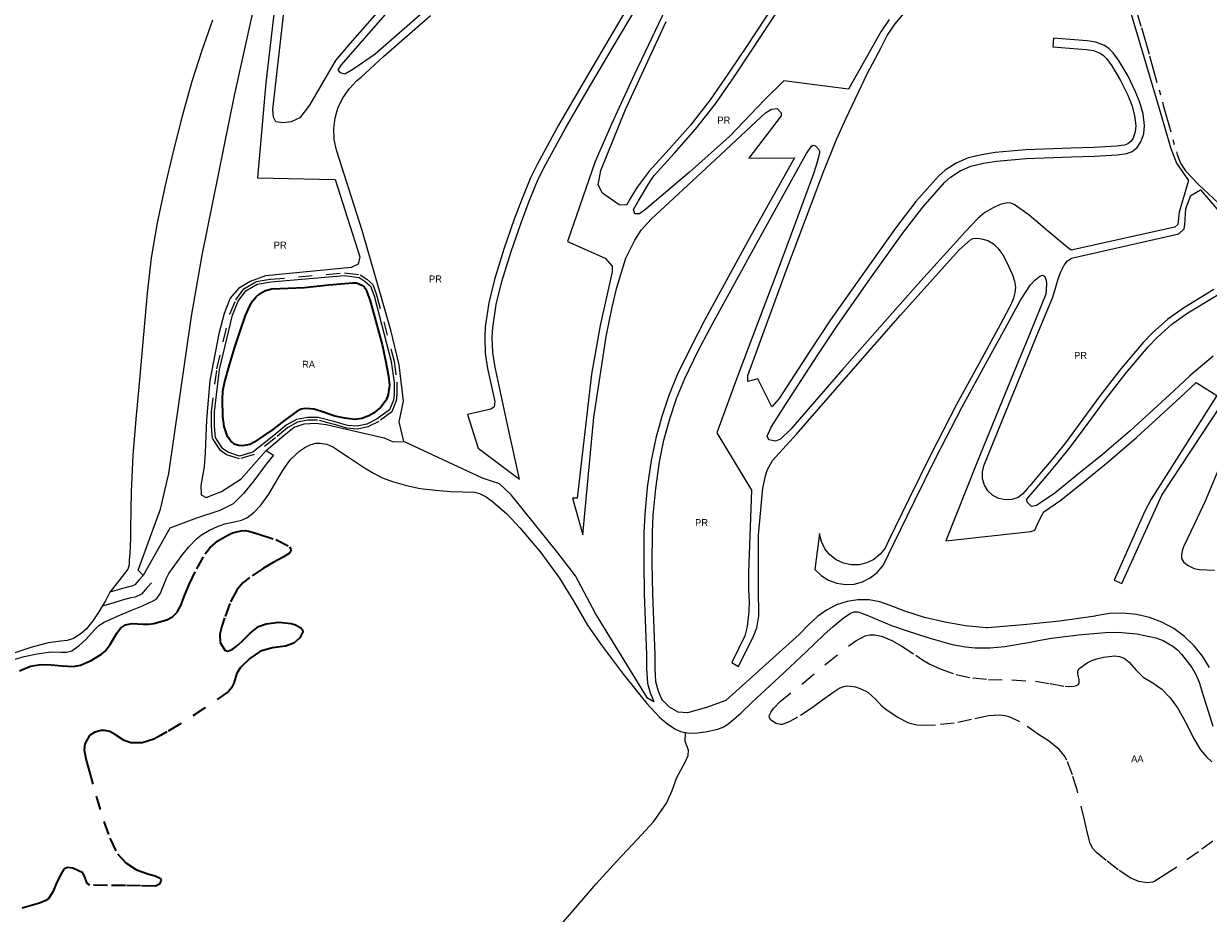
# Model space of a CAD drawing. Header units: metres. Extents: x 407555 to 411072, y 4571682 to 4574038.
# Tile 38 of 67: x 410366 to 410791, y 4572068 to 4572387. Entities that reach past the tile are written whole.
import ezdxf
from ezdxf.enums import TextEntityAlignment as Align

# ---------------------------------------------------------------- set-up
doc = ezdxf.new("R2010")
doc.units = ezdxf.units.M
doc.header["$MEASUREMENT"] = 0
doc.linetypes.add('bt5mv20_canale', pattern=[17.375, 10, -2.75, 1.875, -2.75])
doc.linetypes.add('bt5mv20_nopinta', pattern=[10, 5, -5])
for name, color, linetype, lineweight in [('ARB01_CN', 7, 'Continuous', 15), ('ARB01_LN', 7, 'Continuous', 15), ('CAN01_LN', 7, 'Continuous', 15), ('COB01_LN', 7, 'Continuous', 15), ('ELU02_CN', 7, 'Continuous', 15), ('ELU02_LN', 7, 'Continuous', 15), ('FLU01_LN', 7, 'Continuous', 15), ('RAI01_CN', 7, 'Continuous', 15), ('RAI01_LN', 7, 'Continuous', 15), ('REC03_LN', 7, 'Continuous', 15), ('VIA16_LN', 7, 'Continuous', 15), ('VIA19_LN', 7, 'Continuous', 15)]:
    doc.layers.add(name, color=color, linetype=linetype, lineweight=lineweight)
doc.styles.add('034', font='txt')

msp = doc.modelspace()

# ---------------------------------------------------------------- linework, layer by layer
at = {"layer": 'ARB01_LN', "color": 3, "linetype": 'bt5mv20_nopinta', "lineweight": 25}
for points in [[(410676.17, 4572140.77, 320.52), (410674.33, 4572142.28, 320.55), (410671.9, 4572144.88, 320.63), (410669.23, 4572147.22, 320.73), (410666.83, 4572148.49, 320.81), (410664.84, 4572149.17, 320.88), (410661.82, 4572149.53, 321), (410660.41, 4572149.33, 321.08), (410659.12, 4572148.81, 321.16), (410656.57, 4572147.18, 321.66), (410652.91, 4572144.46, 323.08), (410649.13, 4572141.79, 324.38), (410643.87, 4572138.36, 325.21), (410641.19, 4572136.85, 325.22), (410638.53, 4572135.8, 324.8), (410637.78, 4572135.73, 324.56), (410636.31, 4572136.09, 323.93), (410634.37, 4572137.38, 322.77), (410633.83, 4572138.16, 322.26), (410633.77, 4572138.9, 321.89), (410634.48, 4572140.37, 321.32), (410635.44, 4572141.68, 320.82), (410637.69, 4572143.98, 319.97), (410646.02, 4572150.79, 317.46), (410654.3, 4572157.73, 314.9), (410662.77, 4572164.34, 312.34), (410664.91, 4572165.85, 311.32), (410668.23, 4572167.56, 309.15), (410669.94, 4572167.98, 308.22), (410671.68, 4572167.99, 307.68), (410674.06, 4572167.44, 307.41), (410677.78, 4572165.91, 307.2), (410681.42, 4572163.96, 306.93), (410686.37, 4572160.62, 306.11), (410688.8, 4572158.94, 305.73), (410691.4, 4572157.44, 305.51), (410695.13, 4572155.74, 305.42), (410700.89, 4572153.73, 305.42), (410706.83, 4572152.49, 305.51), (410712.45, 4572151.99, 305.61), (410720.91, 4572151.76, 305.78), (410729.36, 4572151.3, 305.94), (410734.68, 4572150.45, 306.02), (410739.97, 4572149.52, 306.06), (410741.4, 4572149.39, 305.55), (410743.25, 4572149.55, 303.75), (410744.06, 4572149.81, 302.88), (410744.82, 4572150.22, 302.33), (410745.11, 4572150.63, 302.17), (410745.08, 4572151.79, 302), (410744.61, 4572153.97, 301.82), (410744.58, 4572154.96, 301.68), (410744.94, 4572155.71, 301.45), (410747.89, 4572157.89, 300), (410749.56, 4572158.71, 299.25), (410751.34, 4572159.35, 298.64), (410753.82, 4572160, 298.02), (410757.72, 4572160.45, 297.19), (410759.55, 4572160.23, 296.76), (410761.16, 4572159.59, 296.29), (410763.01, 4572158.11, 295.61), (410765.5, 4572155.29, 294.53), (410768.08, 4572152.76, 293.26), (410771.49, 4572150.69, 291.48), (410774.75, 4572148.5, 289.55), (410777.71, 4572145.34, 287.1), (410780.34, 4572141.75, 284.78), (410782.46, 4572138.19, 283.44), (410783.9, 4572135.27, 282.83), (410786.09, 4572130.81, 282.37), (410788.66, 4572126.65, 282.22), (410790.81, 4572124.1, 282.22), (410792.7, 4572122.33, 282.27)], [(410766.47, 4572079.37, 315.92), (410763.65, 4572080.55, 315.79), (410759.04, 4572083.56, 315.65), (410754.72, 4572086.97, 315.11), (410751.39, 4572089.68, 313.89), (410749.98, 4572091.18, 313.17), (410748.96, 4572093.01, 312.61), (410747.88, 4572097.26, 311.92), (410747.03, 4572101.56, 311.61), (410744.28, 4572112.32, 311.73), (410742.67, 4572117.66, 312.23), (410740.64, 4572122.94, 313.15), (410739.81, 4572124.5, 313.54), (410737.93, 4572126.8, 314.27), (410734.41, 4572129.62, 315.42), (410730.5, 4572132.23, 316.51), (410723.79, 4572136.78, 318.35), (410720.3, 4572138.43, 319.16), (410718.47, 4572138.94, 319.48), (410716.57, 4572139.17, 319.72), (410712.5, 4572138.9, 320.05), (410706.36, 4572137.52, 320.34), (410700.19, 4572136.28, 320.55), (410693.49, 4572135.55, 320.81), (410690.13, 4572135.39, 320.91), (410686.79, 4572135.55, 320.99), (410683.95, 4572136.24, 320.94), (410679.97, 4572138.27, 320.67), (410676.17, 4572140.77, 320.52)], [(410801.16, 4572099.8, 295.04), (410787.86, 4572090.06, 304.05), (410780.08, 4572084.57, 309.74), (410776.15, 4572081.98, 312.6), (410772.2, 4572079.53, 315.17), (410771.34, 4572079.15, 315.56), (410769.52, 4572078.91, 315.9), (410766.47, 4572079.37, 315.92)]]:
    msp.add_polyline3d(points, dxfattribs=at)
at = {"layer": 'CAN01_LN', "color": 202, "linetype": 'bt5mv20_canale', "lineweight": 15}
msp.add_polyline3d([(410764.5, 4572396.22, 319.44), (410767.39, 4572386.09, 318.02), (410770.31, 4572375.97, 316.6), (410775.27, 4572358.22, 314.02), (410780.24, 4572340.47, 311.37), (410781.42, 4572337.37, 310.82), (410783.24, 4572334.6, 310.18), (410787.86, 4572329.71, 308.67), (410795.14, 4572323.01, 306.12)], dxfattribs=at)
at = {"layer": 'COB01_LN', "color": 92, "linetype": 'bt5mv20_nopinta', "lineweight": 35}
for points in [[(410364.53, 4572155.1, 365.34), (410368.48, 4572156.74, 365.1), (410372.19, 4572157.28, 364.91), (410375.9, 4572157.26, 364.7), (410379.84, 4572156.88, 364.27), (410383.78, 4572156.63, 363.7), (410386.47, 4572157.12, 363.27), (410390.28, 4572158.8, 362.57), (410393.93, 4572161.02, 361.96), (410395.26, 4572162.1, 361.77), (410397.09, 4572164.56, 361.53), (410399.46, 4572168.6, 361.31), (410400.85, 4572170.32, 361.24), (410402.62, 4572171.56, 361.17), (410405.05, 4572172.09, 361.12), (410408.97, 4572171.83, 361.11), (410410.93, 4572171.75, 361.13), (410412.82, 4572172.03, 361.16), (410417.4, 4572173.38, 361.75), (410419.48, 4572174.45, 362.06), (410421.14, 4572176.11, 362.05), (410422.51, 4572178.56, 361.75), (410423.96, 4572182.36, 361.28), (410425.45, 4572186.11, 360.8), (410428.21, 4572191.66, 360.06), (410431.27, 4572197.11, 359.32), (410432.84, 4572199.17, 358.93), (410435.76, 4572201.68, 358.2), (410439.16, 4572203.7, 357.52), (410441.08, 4572204.57, 357.29), (410444.13, 4572205.37, 357.3), (410445.6, 4572205.43, 357.59), (410446.95, 4572205.2, 358.13), (410448.92, 4572204.58, 359.2), (410450.88, 4572203.96, 360.26), (410456.57, 4572202.24, 363.6), (410461.52, 4572199.6, 367.21), (410462.07, 4572198.46, 368.29), (410461.49, 4572197.29, 369.23), (410459.27, 4572195.89, 369.71), (410455.66, 4572193.97, 369.36), (410452.2, 4572191.92, 369.32), (410447.13, 4572188.55, 370.43), (410444.75, 4572186.62, 371.01), (410442.66, 4572184.27, 371.63), (410440.03, 4572179.26, 372.83), (410438.17, 4572174.05, 374.11), (410437.21, 4572171.14, 374.92), (410436.52, 4572168.22, 376.03), (410436.63, 4572165.17, 377.46), (410438.26, 4572162.44, 378.91), (410439.24, 4572162.05, 379.44), (410440.85, 4572162.7, 380.26), (410442.38, 4572163.82, 381.04), (410444.41, 4572165.53, 381.87), (410447.34, 4572168.53, 382.43), (410450.4, 4572170.94, 382.99), (410453.07, 4572171.97, 383.68), (410457.65, 4572172.57, 384.85)], [(410457.65, 4572172.57, 384.85), (410462.13, 4572172.07, 386.17), (410463.7, 4572171.57, 387.24), (410465.58, 4572170.48, 389.75), (410466.13, 4572169.8, 390.74), (410466.29, 4572169.04, 391.15), (410465.24, 4572166.95, 390.81), (410463.02, 4572164.96, 390.38), (410460.05, 4572163.9, 390.22), (410455.41, 4572163.34, 389.99), (410451.04, 4572162.1, 389.83), (410447.2, 4572159.51, 389.73), (410443.84, 4572156.29, 389.85), (410442.62, 4572154.16, 390.09), (410441.46, 4572150.58, 390.58), (410440.7, 4572148.95, 390.83), (410439.54, 4572147.63, 391.05), (410431.03, 4572141.58, 392.1), (410422.16, 4572135.94, 393.01), (410417.47, 4572133.11, 393.42), (410415.12, 4572131.76, 393.19), (410412.79, 4572130.46, 392.31), (410408.6, 4572129.18, 389.72), (410404.49, 4572129.2, 387.01), (410402.09, 4572129.98, 385.42), (410398.66, 4572132.29, 383.05), (410396.96, 4572133.26, 381.93), (410395.23, 4572133.67, 380.87), (410393.86, 4572133.58, 380.67), (410391.62, 4572133.01, 381.72), (410389.73, 4572131.77, 383.34), (410388, 4572128.81, 386.28), (410387.75, 4572126.53, 388.64), (410388.43, 4572122.96, 392.11), (410389.56, 4572119.15, 395.1), (410392.04, 4572110.05, 400.61), (410394.83, 4572100.98, 406.26), (410397.01, 4572094.96, 410.59), (410399.7, 4572089.3, 414.92), (410402.74, 4572086.08, 417.87), (410406.5, 4572083.6, 420.79), (410410.97, 4572082.02, 423.26), (410413.29, 4572081.39, 424.39), (410415.09, 4572080.57, 425.61), (410415.39, 4572079.88, 426.38), (410414.8, 4572078.48, 427.83), (410413.35, 4572077.76, 428.96), (410408, 4572077.83, 430.47), (410402.6, 4572077.91, 430.98), (410396.16, 4572078, 431.18), (410389.75, 4572078.09, 431.05), (410388.83, 4572078.65, 430.91), (410388.15, 4572080.65, 430.56), (410387.26, 4572082.44, 430.32), (410383.64, 4572084.17, 430.44), (410381.73, 4572084.41, 430.68), (410380.4, 4572083.83, 430.99), (410378.97, 4572081.26, 431.86), (410377.74, 4572078.56, 433.08), (410376.47, 4572075.67, 435.83), (410374.97, 4572073.2, 438.55), (410374.05, 4572072.52, 438.91), (410371.77, 4572071.59, 438.71), (410367.56, 4572070.45, 437.75), (410365.51, 4572069.82, 437.64)]]:
    msp.add_polyline3d(points, dxfattribs=at)
at = {"layer": 'ELU02_LN', "color": 3, "linetype": 'Continuous', "lineweight": 15}
for points in [[(410582.46, 4572493.51, 349.04), (410483.27, 4572380.52, 351.43), (410478.05, 4572374.31, 351.4), (410468.65, 4572358.23, 352.49), (410465.2, 4572353.71, 352.71), (410462.12, 4572352.22, 352.72), (410459.17, 4572351.89, 352.72), (410456.58, 4572352.21, 352.72), (410455.75, 4572353.95, 352.72), (410455.55, 4572356.71, 352.91), (410460.41, 4572400.07, 355.48)], [(410510.35, 4572392.31, 348.5), (410492.28, 4572376.49, 350.55), (410484.18, 4572370.99, 351.15), (410481.38, 4572369.36, 351.15), (410479.77, 4572369.84, 351.15), (410478.96, 4572370.85, 351.15), (410480.14, 4572372.66, 351.15), (410584.29, 4572492.07, 349.04)], [(410456.78, 4572399.32, 355.67), (410453.03, 4572366.19, 354.17), (410450.01, 4572332.06, 352.67), (410477.95, 4572331.49, 351.84), (410486.76, 4572303.74, 351.84), (410486.13, 4572301.16, 351.84), (410483.63, 4572299.92, 351.84), (410452.87, 4572296.89, 353.18), (410447.42, 4572294.92, 353.18), (410443.17, 4572292.35, 353.18), (410440.16, 4572288.86, 353.18), (410438.01, 4572283.43, 353.18), (410436.1, 4572276.09, 353.18), (410432.91, 4572259.3, 353.18), (410431.69, 4572245.18, 353.18), (410431.19, 4572233.49, 353.18), (410430.83, 4572228.31, 353.18), (410429.69, 4572221.56, 353.18), (410429.75, 4572218.28, 353.18), (410431.55, 4572217.25, 353.18), (410437.05, 4572219.51, 353.18), (410444.11, 4572223.95, 353.18), (410453.16, 4572234.19, 353.18), (410455.77, 4572232.55, 355.05), (410453.07, 4572229.31, 355.08), (410448.72, 4572223.32, 355.08), (410444.95, 4572218.69, 355.08), (410441.21, 4572215.03, 355.08), (410436.47, 4572212.66, 355.08), (410428.08, 4572209.88, 356.53), (410418.54, 4572206.3, 357), (410408.93, 4572189.3, 357.94), (410407.15, 4572191.2, 358.79), (410415.22, 4572213.07, 358.86), (410418.16, 4572225.91, 358.86), (410426.31, 4572282.45, 358.51), (410430.13, 4572304.32, 357.77), (410441.75, 4572361.64, 358.56), (410451.65, 4572406.72, 358.83)], [(410598.95, 4572397.79, 339.03), (410585.4, 4572369.39, 337.53), (410577.18, 4572351.39, 336.55), (410571.29, 4572337.94, 335.23), (410561.34, 4572309.27, 334.15), (410574.88, 4572303.21, 334.05), (410577.37, 4572300.39, 334.05), (410577.32, 4572298.34, 334.05), (410573.06, 4572279.07, 334.02), (410569.95, 4572261.64, 334.02), (410564.85, 4572217.01, 334.02), (410563.15, 4572217.05, 334.02), (410566.77, 4572203.9, 334.02), (410570.8, 4572246.15, 334.02), (410572.73, 4572258.58, 334.3), (410575.21, 4572275.08, 334.3), (410577.39, 4572285.67, 334.3), (410579.03, 4572292.69, 334.3), (410582.24, 4572303.25, 333.54), (410585.5, 4572309.67, 333.54), (410587.83, 4572313.27, 333.54), (410591.36, 4572317.29, 333.54), (410612.76, 4572337.11, 330.89), (410632.47, 4572355.46, 328.33), (410634.56, 4572356.78, 328.07), (410636.59, 4572356.97, 328.07), (410638.02, 4572355.5, 328.07), (410637.99, 4572354.42, 328.07), (410626.39, 4572339.19, 327.8), (410642.79, 4572339.26, 327.59), (410626.72, 4572310.4, 327.98), (410610.66, 4572281.12, 328.47), (410605.56, 4572271.31, 328.49), (410600.71, 4572261.31, 328.43), (410597.67, 4572253.97, 328.32), (410595.15, 4572246.44, 328.16), (410593, 4572238.59, 327.85), (410591.39, 4572230.62, 327.58), (410589.97, 4572220.92, 327.52), (410589.06, 4572211.21, 327.52), (410588.78, 4572204.68, 327.5), (410588.72, 4572193.65, 327.38), (410588.91, 4572182.65, 327.23), (410589.71, 4572160.79, 326.86), (410589.73, 4572155.86, 326.83), (410590.06, 4572150.62, 326.63), (410591.02, 4572147.1, 326.21), (410591.71, 4572145.44, 325.9), (410592.32, 4572143.95, 325.6), (410590.08, 4572145.2, 326.51), (410571.32, 4572175.68, 333.42), (410564.24, 4572189.17, 335.94), (410557.8, 4572197.48, 337.64), (410541.15, 4572218.26, 343.91), (410536.86, 4572222.23, 345.17), (410530.81, 4572224.21, 346.49), (410502.6, 4572237.38, 352.28), (410500.89, 4572244.42, 352.2), (410502.41, 4572251.91, 351.91), (410501.94, 4572255.95, 351.91), (410500.82, 4572264.97, 351.79), (410497.92, 4572277.46, 351.76), (410487.6, 4572313.2, 351.76), (410478.35, 4572342, 351.85)], [(410584, 4572395.04, 342.4), (410575.02, 4572379.92, 341.91), (410566.05, 4572364.77, 341.73), (410558.07, 4572351, 342.26), (410550.44, 4572336.96, 342.66), (410548.08, 4572332.09, 342.69), (410545.03, 4572324.7, 342.72), (410542.22, 4572317.23, 342.73), (410538.49, 4572306.5, 342.73), (410535.13, 4572295.56, 342.73), (410533.03, 4572287.18, 342.74), (410531.79, 4572278.64, 342.74), (410531.58, 4572274.82, 342.74), (410531.78, 4572269.17, 342.75), (410532.63, 4572263.61, 342.74), (410535.2, 4572251.8, 342.72)], [(410635.77, 4572394.74, 333.71), (410625.6, 4572379.32, 334.28), (410619.17, 4572369.68, 334.43), (410612.59, 4572360.14, 334.45), (410605.5, 4572351.04, 334.45), (410597.86, 4572342.4, 334.45), (410594.27, 4572338.49, 334.45), (410590.68, 4572334.57, 334.45), (410586.32, 4572328.82, 334.45), (410583.72, 4572324.4, 334.45), (410582.45, 4572322.35, 334.45), (410579.83, 4572322.37, 334.45), (410573.94, 4572326.63, 334.45), (410572.33, 4572329.66, 334.95), (410573.32, 4572334.8, 335.31), (410582.17, 4572356.61, 337.25), (410596.78, 4572388.29, 338.75)], [(410478.35, 4572342, 351.85), (410477.57, 4572345.86, 351.88), (410477.42, 4572349.79, 351.88), (410477.91, 4572353.69, 351.84), (410479.02, 4572357.47, 351.76), (410480.72, 4572361.01, 351.64), (410482.98, 4572364.23, 351.5), (410485.73, 4572367.04, 351.32), (410487.25, 4572368.26, 351.23), (410495.3, 4572375.66, 350.39), (410512.12, 4572390.39, 348.5)], [(410535.2, 4572251.8, 342.72), (410535, 4572249.84, 342.87), (410533.85, 4572248.99, 342.87), (410525.46, 4572247.11, 342.87), (410529.22, 4572235.02, 342.87), (410544.06, 4572223.9, 342.65), (410539.68, 4572244, 342.7), (410535.31, 4572264.1, 342.74), (410534.5, 4572269.42, 342.75), (410534.31, 4572274.8, 342.74), (410534.5, 4572278.37, 342.74), (410535.71, 4572286.65, 342.74), (410537.75, 4572294.83, 342.73), (410541.08, 4572305.65, 342.73), (410544.78, 4572316.3, 342.73), (410547.56, 4572323.7, 342.72), (410550.57, 4572330.98, 342.69), (410552.86, 4572335.72, 342.66), (410560.44, 4572349.67, 342.26), (410568.4, 4572363.39, 341.73), (410577.36, 4572378.53, 341.91), (410586.34, 4572393.64, 342.4)], [(410676.86, 4572388.98, 326.49), (410673.86, 4572384.5, 326.49), (410662.27, 4572363.99, 326.49), (410638.97, 4572366.92, 328.12), (410632.07, 4572360.08, 328.38), (410619.6, 4572347.13, 329.65), (410605.17, 4572334.13, 331.29), (410589.45, 4572320.92, 333.83), (410587.17, 4572319.21, 333.98), (410585.49, 4572319.24, 333.98), (410585.03, 4572320.69, 333.98), (410586.8, 4572323.84, 334.34), (410590.87, 4572330.68, 334.44), (410592.41, 4572332.98, 334.45), (410596, 4572336.9, 334.45), (410599.61, 4572340.83, 334.45), (410607.31, 4572349.54, 334.45), (410614.49, 4572358.75, 334.45), (410621.12, 4572368.36, 334.43), (410627.56, 4572378.02, 334.28), (410637.73, 4572393.45, 333.71)], [(410661.34, 4572353.51, 327.07), (410668.95, 4572369.43, 326.49), (410673.85, 4572378.66, 326.49), (410676.11, 4572383.19, 326.49), (410678.93, 4572387.39, 326.49), (410682.25, 4572391.21, 326.49)], [(410763.72, 4572390.87, 319.91), (410773.82, 4572357.05, 315.72), (410777.95, 4572342.63, 313.55), (410780.03, 4572337.44, 312.36), (410784.37, 4572331.21, 310.58), (410780.97, 4572319.8, 310.65)], [(410780.97, 4572319.8, 310.65), (410780.49, 4572315.31, 310.65), (410779.38, 4572314.41, 310.65), (410742.24, 4572306.14, 311.61), (410742.07, 4572306.26, 311.61), (410741.48, 4572306.64, 311.61), (410734.33, 4572312.57, 311.61), (410727.12, 4572318.67, 311.61), (410721.77, 4572322.52, 311.61), (410720.5, 4572323.05, 311.61), (410719.19, 4572323.12, 311.61), (410716.65, 4572322.5, 311.61), (410714.15, 4572321.35, 311.61), (410711.21, 4572319.63, 311.6), (410708.68, 4572317.55, 311.61), (410704.28, 4572312.81, 311.71), (410699.88, 4572308.06, 311.83), (410689.33, 4572296.34, 312.65), (410678.83, 4572284.58, 313.61), (410660.13, 4572263.23, 316.09), (410641.52, 4572241.84, 318.81), (410637.76, 4572238.22, 319.28), (410636.04, 4572237.55, 319.28), (410633.58, 4572238.06, 319.28), (410633.07, 4572239.32, 319.28), (410634.41, 4572242.59, 320.22), (410639.97, 4572251.19, 320.46), (410645.47, 4572259.7, 320.46), (410650.97, 4572268.19, 320.46), (410658.39, 4572279.33, 320.31), (410669.93, 4572295.77, 319.76), (410681.62, 4572312.12, 319.33), (410688.86, 4572321.57, 319.32), (410696.76, 4572330.57, 319.33), (410698.82, 4572332.4, 319.31), (410702.33, 4572334.65, 319.23), (410706.21, 4572336.27, 319.13), (410710.72, 4572337.36, 319), (410715.35, 4572338.1, 318.86), (410726.05, 4572339.11, 318.45), (410742.32, 4572339.62, 317.71), (410750.51, 4572339.88, 317.44), (410758.73, 4572340.42, 317.33), (410762.14, 4572340.84, 317.33), (410764.05, 4572341.57, 317.33), (410765.93, 4572342.98, 317.33), (410767.22, 4572345.02, 317.33), (410768.26, 4572347.9, 317.33), (410768.53, 4572350.86, 317.33), (410768, 4572355.06, 317.33), (410766.88, 4572359.14, 317.33), (410765.34, 4572363.06, 317.33), (410762.6, 4572368.59, 317.33), (410759.42, 4572374, 317.33), (410757.26, 4572376.99, 317.33), (410755.85, 4572378.4, 317.33), (410754.12, 4572379.65, 317.33), (410751.02, 4572380.83, 317.33), (410747.93, 4572381.36, 317.33), (410741.86, 4572381.82, 317.33), (410735.87, 4572382.28, 317.33), (410735.63, 4572379.16, 317.33), (410741.63, 4572378.71, 317.33), (410747.55, 4572378.26, 317.33), (410750.19, 4572377.81, 317.33), (410752.62, 4572376.87, 317.33), (410753.82, 4572376.01, 317.33), (410754.88, 4572374.96, 317.33), (410756.8, 4572372.3, 317.33), (410759.86, 4572367.11, 317.33), (410762.49, 4572361.8, 317.33), (410763.92, 4572358.16, 317.33), (410764.93, 4572354.45, 317.33), (410765.39, 4572350.8, 317.33), (410765.18, 4572348.59, 317.33), (410764.39, 4572346.4, 317.33), (410763.59, 4572345.14, 317.33), (410762.52, 4572344.33, 317.33), (410761.38, 4572343.89, 317.33), (410758.43, 4572343.54, 317.33), (410750.35, 4572343, 317.44), (410742.22, 4572342.74, 317.71), (410725.86, 4572342.23, 318.45), (410714.95, 4572341.2, 318.86), (410710.1, 4572340.42, 319), (410705.23, 4572339.25, 319.13), (410700.88, 4572337.42, 319.23), (410696.93, 4572334.89, 319.31), (410694.54, 4572332.77, 319.33), (410686.44, 4572323.56, 319.32), (410679.1, 4572313.98, 319.33), (410667.38, 4572297.57, 319.76), (410655.81, 4572281.09, 320.31), (410648.35, 4572269.91, 320.46), (410642.85, 4572261.39, 320.46)], [(410642.85, 4572261.39, 320.46), (410637.35, 4572252.89, 320.46), (410634.71, 4572249.81, 320.46), (410629.63, 4572259.91, 320.46), (410626.12, 4572258.97, 320.46), (410626.12, 4572261.14, 320.46), (410639.91, 4572299.04, 323.66), (410653.26, 4572334.31, 327.06), (410657.96, 4572345.92, 327.07), (410661.34, 4572353.51, 327.07)], [(410594.38, 4572230.1, 327.58), (410595.96, 4572237.89, 327.85), (410598.06, 4572245.56, 328.16), (410600.52, 4572252.91, 328.32), (410603.48, 4572260.06, 328.43), (410608.28, 4572269.95, 328.49), (410613.34, 4572279.69, 328.47), (410629.38, 4572308.93, 327.98), (410645.6, 4572338.07, 327.59), (410647.2, 4572340.83, 327.59), (410648.9, 4572343.54, 327.59), (410649.59, 4572343.86, 327.59), (410650.37, 4572343.58, 327.59), (410651.46, 4572342.36, 327.59), (410651.79, 4572341.71, 327.59), (410651.82, 4572341.02, 327.59), (410650.91, 4572337.44, 327.42), (410649.72, 4572333.9, 327.1), (410643.22, 4572316.09, 325.45), (410636.62, 4572298.32, 323.83), (410629.54, 4572279.74, 322.22), (410622.47, 4572261.16, 320.62), (410614.92, 4572240.53, 319.95), (410627.38, 4572219.91, 319.35), (410626.35, 4572190.33, 319.21), (410626.35, 4572184.13, 319.21), (410626.56, 4572179.99, 319.21), (410626.48, 4572176.32, 319.21), (410625.84, 4572171.02, 319.21), (410625.01, 4572167.6, 319.21), (410620.38, 4572158.03, 319.21), (410622.75, 4572156.56, 319.21), (410628.1, 4572167.46, 319.21), (410629.32, 4572170.52, 319.21), (410630.03, 4572174.77, 319.21), (410629.92, 4572184.45, 319.21), (410629.89, 4572203.79, 319.21), (410631.41, 4572220.71, 319.26), (410632.4, 4572225.08, 319.48), (410633.14, 4572227.37, 319.48), (410634.93, 4572230.57, 319.48), (410643.6, 4572240.02, 318.81), (410662.21, 4572261.42, 316.09), (410680.89, 4572282.76, 313.61), (410691.39, 4572294.5, 312.65), (410701.94, 4572306.22, 311.83), (410703.98, 4572308.01, 311.68), (410706.03, 4572309.81, 311.54), (410706.9, 4572310.27, 311.44), (410708.46, 4572310.4, 311.23), (410710.03, 4572310.19, 311.12), (410712.25, 4572309.65, 311.12), (410714.35, 4572308.46, 311.12), (410715.9, 4572306.91, 311.12), (410717.63, 4572304.41, 311.12), (410719.08, 4572301.65, 311.12), (410721.14, 4572297.27, 310.98), (410721.86, 4572295.05, 310.88), (410722.19, 4572292.8, 310.84), (410722, 4572290.83, 310.84), (410721.42, 4572288.88, 310.84), (410720.75, 4572287.09, 310.85), (410719.97, 4572285.38, 310.84), (410716.66, 4572279.29, 310.55), (410713.36, 4572273.21, 310.17), (410710.96, 4572268.82, 309.95), (410701.03, 4572250.67, 309.33), (410691.5, 4572232.29, 309.09), (410684.02, 4572217, 309.12), (410676.55, 4572201.72, 309.14), (410675.34, 4572199.14, 309.23), (410673.58, 4572196.89, 309.32), (410671.37, 4572195.09, 309.41), (410668.82, 4572193.83, 309.49), (410666.05, 4572193.17, 309.56), (410663.2, 4572193.14, 309.62), (410660.41, 4572193.74, 309.65), (410657.83, 4572194.95, 309.67), (410655.58, 4572196.7, 309.66), (410653.77, 4572198.91, 309.64), (410652.51, 4572201.47, 309.59), (410651.84, 4572204.24, 309.53), (410651.82, 4572204.38, 309.53), (410650.16, 4572191.4, 309.53), (410652.42, 4572189.24, 309.53), (410655.08, 4572187.59, 309.53), (410658.01, 4572186.5, 309.53), (410661.11, 4572186.04, 309.53), (410664.23, 4572186.22, 309.53), (410667.25, 4572187.02, 309.53), (410670.05, 4572188.42, 309.53), (410672.5, 4572190.36, 309.53), (410674.51, 4572192.76, 309.53), (410674.75, 4572193.13, 309.53), (410678.51, 4572200.76, 309.14)], [(410793.37, 4572292.02, 303.7), (410782.82, 4572285.55, 304.28), (410776.89, 4572281.35, 304.47), (410771.44, 4572276.47, 304.44), (410768.05, 4572272.95, 304.33), (410760.11, 4572263.6, 303.96), (410752.64, 4572253.95, 303.66), (410746.36, 4572245.43, 303.65), (410740.1, 4572236.93, 303.71), (410735.72, 4572231.47, 303.66), (410731.53, 4572226.5, 303.54), (410727.32, 4572221.53, 303.45), (410726.39, 4572220.47, 303.48), (410724.84, 4572218.67, 303.56), (410723.17, 4572217.32, 303.66), (410720.9, 4572216.57, 303.78), (410718.51, 4572216.43, 303.9), (410716.18, 4572216.94, 304.02), (410714.05, 4572218.04, 304.12), (410712.3, 4572219.66, 304.21), (410711.03, 4572221.69, 304.28), (410710.34, 4572223.98, 304.31), (410710.29, 4572226.38, 304.31), (410710.86, 4572228.7, 304.28), (410717.54, 4572245.16, 305.7), (410724.23, 4572261.59, 307.26), (410729.91, 4572275.44, 308.93), (410735.61, 4572289.28, 310.72), (410736.56, 4572292.53, 310.78), (410737.51, 4572295.79, 310.83), (410738.49, 4572298.34, 311.21), (410739.7, 4572300.78, 311.59), (410740.88, 4572302.29, 311.61), (410742.3, 4572303.32, 311.61), (410780.83, 4572311.95, 310.67), (410782.8, 4572313.79, 310.67), (410782.98, 4572315.36, 310.67), (410783.39, 4572321.09, 310.67), (410785.1, 4572325.72, 310.32), (410788.64, 4572327.78, 310.01), (410811.46, 4572301.2, 301.47)], [(410678.51, 4572200.76, 309.14), (410685.98, 4572216.04, 309.12), (410693.44, 4572231.31, 309.09), (410702.95, 4572249.65, 309.33), (410712.88, 4572267.78, 309.95), (410718.45, 4572277.98, 310.47), (410724.03, 4572288.18, 310.84), (410725.79, 4572290.93, 310.77), (410727.55, 4572293.68, 310.72), (410729.11, 4572295.42, 310.71), (410730.97, 4572296.84, 310.72), (410731.84, 4572297.11, 310.72), (410732.64, 4572296.75, 310.72), (410733.22, 4572295.39, 310.72), (410733.31, 4572293.98, 310.72), (410733.22, 4572292.14, 310.72), (410733.13, 4572290.3, 310.72), (410727.43, 4572276.47, 308.93), (410721.73, 4572262.61, 307.26), (410715.04, 4572246.17, 305.7), (410708.36, 4572229.72, 304.28), (410697.18, 4572201.76, 304.03), (410727.73, 4572205.05, 303.17), (410729.09, 4572205.54, 303.17), (410730.1, 4572207.69, 303.16), (410731.37, 4572210.49, 303.1), (410732.42, 4572212.14, 303.63), (410738.45, 4572216.33, 302.15), (410746.92, 4572223.2, 300.84), (410755.41, 4572230.09, 299.53), (410765.61, 4572238.83, 298.01), (410775.52, 4572247.92, 296.67), (410781.28, 4572253.25, 296.28), (410787.03, 4572258.58, 296.21), (410794.54, 4572253.95, 296.21), (410770.96, 4572216.75, 297.02), (410768.69, 4572212.41, 297.02), (410757.67, 4572187.59, 297.02), (410760.36, 4572186.44, 297.02), (410774.71, 4572218.12, 297.02), (410796, 4572250.5, 295.81)], [(410778.35, 4572279.51, 304.47), (410784.12, 4572283.59, 304.28), (410794.6, 4572290.01, 303.7)], [(410793.13, 4572268.01, 295.46), (410784.79, 4572261, 296.21), (410779.04, 4572255.66, 296.28), (410773.3, 4572250.34, 296.67), (410763.42, 4572241.29, 298.01), (410753.31, 4572232.61, 299.53), (410744.85, 4572225.76, 300.84), (410736.37, 4572218.89, 302.15), (410729.68, 4572214.45, 303.45), (410727.9, 4572214.12, 303.45), (410726.35, 4572215.59, 303.45), (410726.26, 4572216.75, 303.45), (410729.12, 4572220.01, 303.45), (410733.32, 4572224.99, 303.54), (410737.54, 4572229.97, 303.66), (410741.96, 4572235.5, 303.71), (410748.25, 4572244.03, 303.65), (410754.52, 4572252.53, 303.66), (410761.94, 4572262.12, 303.96), (410769.79, 4572271.37, 304.33), (410773.07, 4572274.78, 304.44), (410778.35, 4572279.51, 304.47)], [(410791.86, 4572156.21, 286.35), (410789.37, 4572160.33, 287.63), (410786.36, 4572164.08, 288.97), (410782.89, 4572167.38, 290.33), (410779.01, 4572170.2, 291.71), (410774.79, 4572172.47, 293.07), (410770.29, 4572174.17, 294.39), (410765.59, 4572175.27, 295.65), (410760.77, 4572175.74, 296.83), (410755.91, 4572175.59, 297.91), (410751.08, 4572174.8, 298.87), (410750.77, 4572174.73, 298.93), (410737.99, 4572172.91, 300.84), (410725.1, 4572171.51, 302.27), (410712.12, 4572170.52, 303.23), (410711.71, 4572170.5, 303.25), (410704.21, 4572171.22, 303.3), (410696.79, 4572172.47, 303.7), (410689.51, 4572174.23, 304.45), (410682.41, 4572176.51, 305.54), (410677.22, 4572178.55, 306.58), (410673.48, 4572179.84, 307.61), (410669.59, 4572180.51, 308.64), (410665.63, 4572180.54, 309.65), (410661.71, 4572179.94, 310.62), (410657.92, 4572178.71, 311.52), (410654.36, 4572176.89, 312.33), (410651.1, 4572174.53, 313.02), (410647.98, 4572171.72, 313.59), (410644.57, 4572168.15, 314.02), (410618.2, 4572144.42, 320.49), (410611.21, 4572141.89, 322.36), (410604.46, 4572139.94, 323.46), (410601.03, 4572140.21, 323.6), (410598, 4572142.03, 324.61), (410595.42, 4572144.51, 325.48), (410595.13, 4572145.09, 325.6), (410594.52, 4572146.59, 325.9), (410593.9, 4572148.09, 326.21), (410593.07, 4572151.12, 326.63), (410592.77, 4572155.96, 326.83), (410592.75, 4572160.85, 326.86), (410591.95, 4572182.73, 327.23), (410591.76, 4572193.67, 327.38), (410591.82, 4572204.61, 327.5), (410592.09, 4572211, 327.52), (410592.99, 4572220.56, 327.52), (410594.38, 4572230.1, 327.58)], [(410795.81, 4572229.16, 292.66), (410790.36, 4572216.02, 290.79), (410786.44, 4572207.81, 290.71), (410782.53, 4572199.59, 290.65), (410782.05, 4572198.14, 290.65), (410781.8, 4572196.64, 290.65), (410781.84, 4572195.38, 290.65), (410782.57, 4572194.14, 290.65), (410783.92, 4572193.01, 290.65), (410786.3, 4572191.82, 290.65), (410788.12, 4572191.43, 290.65), (410793.64, 4572191.25, 290.65)]]:
    msp.add_polyline3d(points, dxfattribs=at)
at = {"layer": 'FLU01_LN', "color": 150, "linetype": 'Continuous', "lineweight": 15}
for points in [[(410363.02, 4572159.22, 359.35), (410366.16, 4572160.15, 359.11), (410370.93, 4572161.11, 358.77), (410375.74, 4572161.84, 358.42), (410379.55, 4572161.74, 358.03), (410381.45, 4572161.73, 357.84), (410383.28, 4572162.23, 357.71), (410385.97, 4572164.12, 357.6), (410388.35, 4572166.34, 357.5), (410391.46, 4572169.73, 357.34), (410393.06, 4572171.34, 357.26), (410394.91, 4572172.58, 357.17), (410399.7, 4572174.69, 356.9), (410404.55, 4572176.7, 356.57), (410408.67, 4572178.45, 356.17), (410412.73, 4572180.31, 355.77), (410413.83, 4572181.08, 355.71), (410415.2, 4572182.99, 355.71), (410416.6, 4572186.57, 355.8), (410417.31, 4572188.38, 355.8), (410418.21, 4572190, 355.72), (410422.82, 4572196.45, 355.15), (410425.32, 4572199.55, 354.86), (410428.14, 4572202.46, 354.58), (410429.88, 4572203.86, 354.42), (410432.71, 4572205.53, 354.18), (410435.69, 4572206.94, 353.99), (410438.26, 4572207.81, 353.89), (410442.28, 4572208.67, 353.81), (410444.24, 4572209.22, 353.78), (410446.12, 4572210.05, 353.74), (410448.85, 4572212.06, 353.68), (410451.18, 4572214.53, 353.61), (410454.08, 4572218.52, 353.48), (410457.78, 4572224.86, 353.21), (410459.75, 4572228.01, 353.07), (410462.03, 4572231.03, 352.95), (410465.2, 4572234.09, 352.93), (410466.99, 4572235.3, 352.94), (410468.89, 4572236.26, 352.89), (410470.9, 4572236.79, 352.7), (410472.5, 4572236.86, 352.46), (410474.9, 4572236.48, 352.05), (410477.08, 4572235.55, 351.74), (410482.73, 4572231.73, 351.28), (410488.37, 4572227.93, 350.79), (410491.68, 4572226, 350.26), (410495.18, 4572224.26, 349.7), (410498.48, 4572223.01, 349.43), (410503.45, 4572221.57, 349.26), (410508.44, 4572220.59, 348.78), (410513.91, 4572219.91, 347.47), (410519.39, 4572219.42, 346.09), (410523.64, 4572219.38, 345.31), (410527.9, 4572219.22, 344.53), (410529.67, 4572218.79, 344.18), (410532.15, 4572217.57, 343.65), (410534.43, 4572215.92, 343.09), (410539.57, 4572211.38, 341.3), (410544.21, 4572206.45, 339.42), (410551.59, 4572197.62, 336.69), (410558.49, 4572188.36, 334.2), (410563.54, 4572179.91, 332.33), (410568.53, 4572171.43, 330.61), (410573.5, 4572164.21, 329.18), (410581.42, 4572153.68, 327.14), (410589.78, 4572143.32, 325.18), (410594.3, 4572138.41, 324.39), (410596.88, 4572136.24, 324.02), (410599.84, 4572134.23, 323.57), (410601.84, 4572133.29, 323.18), (410603.74, 4572132.91, 322.74)], [(410603.74, 4572132.91, 322.74), (410604.91, 4572132.68, 322.47), (410607.96, 4572132.74, 321.81), (410610.91, 4572133.08, 321.33), (410615.36, 4572134.09, 320.71), (410617.44, 4572134.97, 320.37), (410619.32, 4572136.21, 319.97), (410623.51, 4572139.87, 318.68), (410627.53, 4572143.62, 317.38), (410637.28, 4572152.76, 314.79), (410647.03, 4572161.9, 312.38), (410653.36, 4572167.96, 311.16), (410656.67, 4572170.97, 310.56), (410660.35, 4572173.98, 309.73), (410662.96, 4572175.75, 309.04), (410664.28, 4572176.23, 308.67), (410665.61, 4572176.2, 308.3), (410668.62, 4572175.21, 307.44), (410673.14, 4572173.25, 306.12), (410677.67, 4572171.37, 304.86), (410682.93, 4572169.54, 303.75), (410691.09, 4572166.85, 302.78), (410699.5, 4572164.51, 302.22), (410704.19, 4572163.65, 301.99), (410707.74, 4572163.33, 301.86), (410713.08, 4572163.32, 301.68), (410718.36, 4572163.79, 301.44), (410726.81, 4572165.25, 301.11), (410731.02, 4572166.05, 300.74), (410735.17, 4572166.74, 299.95), (410744.76, 4572167.92, 297.46), (410754.35, 4572168.78, 294.96), (410758.91, 4572168.89, 293.77), (410765.74, 4572168.29, 291.99), (410772.58, 4572166.87, 290.21), (410775.25, 4572165.97, 289.23), (410778.74, 4572163.94, 287.36), (410780.33, 4572162.6, 286.53), (410781.84, 4572161.03, 285.94), (410785.52, 4572156.28, 284.93), (410786.98, 4572153.73, 284.46), (410788.1, 4572151.02, 283.96), (410789.73, 4572145.81, 282.91), (410791.33, 4572140.59, 281.93), (410793.01, 4572135.22, 281.3)], [(410556.88, 4572061.4, 371.28), (410564.26, 4572069.99, 364.97), (410571.64, 4572078.59, 359.04), (410578.96, 4572086.6, 353.84), (410586.51, 4572094.61, 348.85), (410592.16, 4572100.83, 345.2), (410596.92, 4572107.48, 341.56), (410598.87, 4572112.03, 339.42), (410600.6, 4572116.75, 337.29), (410603.53, 4572122.2, 334.35), (410604.66, 4572124.66, 332.4), (410604.76, 4572126.61, 329.96), (410603.61, 4572129.63, 324.86), (410603.74, 4572132.91, 322.74)]]:
    msp.add_polyline3d(points, dxfattribs=at)
at = {"layer": 'RAI01_LN', "color": 202, "linetype": 'Continuous', "lineweight": 35}
msp.add_polyline3d([(410494.78, 4572272.2, 351.89), (410495.94, 4572266.55, 351.89), (410497.09, 4572260.89, 351.89), (410497.4, 4572257.6, 351.89), (410496.94, 4572254.29, 351.89), (410496.18, 4572252.32, 351.89), (410494.32, 4572249.79, 351.89), (410491.7, 4572247.62, 351.89), (410490.04, 4572246.61, 351.89), (410487.51, 4572245.63, 351.89), (410484.92, 4572245.37, 351.89), (410481.35, 4572245.79, 351.89), (410477.8, 4572246.57, 351.89), (410474.04, 4572247.85, 351.89), (410470.31, 4572249.07, 351.89), (410467.2, 4572249.29, 351.89), (410465.65, 4572248.99, 351.89), (410464.23, 4572248.32, 351.89), (410459.79, 4572245.06, 351.89), (410455.5, 4572241.75, 351.89), (410452.2, 4572239.42, 351.89), (410448.86, 4572237.16, 351.89), (410447.27, 4572236.36, 351.89), (410444.59, 4572235.85, 351.89), (410443.25, 4572235.96, 351.89), (410442, 4572236.35, 351.89), (410440.37, 4572237.51, 351.89), (410439.21, 4572239.22, 351.89), (410438, 4572242.79, 351.89), (410437.54, 4572246.42, 351.89), (410437.38, 4572252.48, 351.89), (410437.58, 4572255.49, 351.89), (410438.12, 4572258.46, 351.89), (410439.92, 4572264.91, 351.89), (410441.88, 4572271.31, 351.89), (410443.74, 4572277.04, 351.89), (410445.7, 4572282.73, 351.89), (410447.22, 4572286.18, 351.89), (410448.25, 4572287.79, 351.89), (410449.53, 4572289.34, 351.89), (410450.77, 4572290.47, 351.89), (410452.86, 4572291.66, 351.89), (410455.14, 4572292.21, 351.89), (410461.04, 4572292.52, 351.89), (410466.94, 4572292.77, 351.89), (410475.61, 4572293.65, 351.89), (410484.27, 4572294.45, 351.89), (410485.59, 4572294.35, 351.89), (410487.48, 4572293.6, 351.89), (410488.27, 4572292.96, 351.89), (410488.87, 4572292.15, 351.89), (410490.39, 4572288.34, 351.89), (410491.43, 4572284.47, 351.89), (410492.52, 4572280.53, 351.89), (410493.61, 4572276.59, 351.89), (410494.78, 4572272.2, 351.89)], dxfattribs=at)
at = {"layer": 'REC03_LN', "color": 6, "linetype": 'Continuous', "lineweight": 15}
msp.add_polyline3d([(410433.87, 4572388.79, 362.87), (410430.02, 4572377.8, 363.18), (410426.42, 4572366.73, 363.49), (410422.9, 4572354.23, 363.78), (410419.74, 4572341.63, 363.99), (410416.69, 4572328.85, 364.06), (410413.99, 4572315.99, 364.08), (410411.85, 4572303.4, 364.1), (410410.35, 4572290.74, 364.06), (410409.05, 4572275.84, 363.69), (410407.76, 4572260.94, 363.21), (410406.48, 4572246.74, 362.96), (410405.23, 4572232.53, 362.68), (410404.62, 4572219.36, 362.21), (410404.4, 4572206.18, 361.65), (410404.35, 4572202.98, 361.51), (410404.31, 4572199.78, 361.33), (410404.17, 4572197.28, 361.07), (410403.96, 4572194.79, 360.68), (410403.9, 4572193.06, 360.33), (410403.4, 4572191.51, 360), (410400.18, 4572187.39, 359.23), (410396.97, 4572183.28, 358.46), (410395.48, 4572180.23, 358.46), (410394.28, 4572178.29, 358.46), (410393, 4572176.22, 358.47), (410390.89, 4572173.04, 358.63), (410388.55, 4572170.09, 358.81), (410386.74, 4572168.4, 358.93), (410383.91, 4572166.66, 359.08), (410381.67, 4572165.99, 359.17), (410379.37, 4572165.72, 359.24), (410374.8, 4572165.15, 359.41), (410368.6, 4572163.48, 359.88), (410362.52, 4572161.44, 360.44)], dxfattribs=at)
at = {"layer": 'VIA16_LN', "color": 42, "linetype": 'bt5mv20_nopinta', "lineweight": 15}
for points in [[(410477.1, 4572243.67, 352.34), (410471.6, 4572245.08, 352.34), (410468.02, 4572245.08, 353.18), (410464.31, 4572244.35, 353.18), (410460.88, 4572242.45, 353.18), (410456.43, 4572238.76, 353.18), (410448.79, 4572232.7, 353.18), (410443.52, 4572231.15, 353.18), (410438.89, 4572232.67, 353.18), (410436.74, 4572234.23, 353.18), (410433.89, 4572238.49, 353.18), (410433.54, 4572242.93, 353.18), (410433.52, 4572248.08, 353.18), (410435.41, 4572263.51, 353.18), (410440.04, 4572283.14, 353.18), (410442.21, 4572288.34, 353.18), (410445.08, 4572292.3, 353.18), (410449.56, 4572294.91, 353.18), (410454.73, 4572295.7, 353.18), (410481.27, 4572297.99, 351.84), (410486.88, 4572297.3, 351.84), (410489.22, 4572295.72, 351.84), (410491.4, 4572293.84, 351.84), (410492.79, 4572290.08, 351.84), (410499.04, 4572266.28, 351.79), (410500.05, 4572258.7, 351.79), (410500.02, 4572254.24, 351.79), (410499.79, 4572252.04, 351.79), (410498.2, 4572248.12, 351.79), (410493.55, 4572244.65, 352.34), (410489.65, 4572242.68, 352.34), (410485.87, 4572241.89, 352.34), (410482.12, 4572242.18, 352.34), (410477.1, 4572243.67, 352.34)], [(410411.94, 4572186.61, 357.94), (410410.43, 4572184.92, 357.94), (410408.37, 4572182.61, 357.94), (410406.08, 4572181.54, 357.93), (410404.54, 4572181.28, 357.94), (410401.43, 4572180.37, 358.17), (410398.1, 4572179.4, 358.46), (410394.28, 4572178.29, 358.46)]]:
    msp.add_polyline3d(points, dxfattribs=at)
at = {"layer": 'VIA19_LN', "color": 7, "linetype": 'Continuous', "lineweight": 15}
for points in [[(410477.38, 4572244.63, 352.34), (410471.73, 4572246.08, 352.34), (410467.92, 4572246.08, 353.18), (410463.96, 4572245.3, 353.18), (410460.31, 4572243.28, 353.18), (410455.81, 4572239.54, 353.18), (410448.32, 4572233.6, 353.18), (410443.54, 4572232.2, 353.18), (410439.35, 4572233.57, 353.18), (410437.47, 4572234.93, 353.18), (410434.87, 4572238.83, 353.18), (410434.54, 4572242.97, 353.18), (410434.52, 4572248.02, 353.18), (410436.4, 4572263.33, 353.18), (410440.99, 4572282.83, 353.18), (410443.09, 4572287.85, 353.18), (410445.77, 4572291.54, 353.18), (410449.9, 4572293.95, 353.18), (410454.85, 4572294.71, 353.18), (410481.25, 4572296.98, 351.84), (410486.52, 4572296.34, 351.84), (410488.61, 4572294.92, 351.84), (410490.55, 4572293.25, 351.84), (410491.84, 4572289.78, 351.84), (410498.06, 4572266.09, 351.79), (410499.05, 4572258.64, 351.79), (410499.02, 4572254.3, 351.79), (410498.81, 4572252.28, 351.79), (410497.38, 4572248.75, 351.79), (410493.02, 4572245.5, 352.34), (410489.32, 4572243.63, 352.34), (410485.81, 4572242.9, 352.34), (410482.3, 4572243.17, 352.34), (410477.38, 4572244.63, 352.34)], [(410453.16, 4572234.19, 353.18), (410459.56, 4572239.71, 353.18), (410463.19, 4572242.55, 353.18), (410466.78, 4572243.74, 353.18), (410470.89, 4572243.98, 353.18), (410474.65, 4572243.58, 352.92), (410495.46, 4572238.77, 352.84), (410498.73, 4572237.35, 352.84), (410502.6, 4572237.38, 352.28)], [(410408.93, 4572189.3, 357.94), (410407.42, 4572187.61, 357.94), (410405.91, 4572185.92, 357.94), (410404.86, 4572185.43, 357.93), (410403.63, 4572185.22, 357.94), (410400.3, 4572184.25, 358.17), (410396.97, 4572183.28, 358.46)]]:
    msp.add_polyline3d(points, dxfattribs=at)

# ---------------------------------------------------------------- texts
at = {"layer": 'ARB01_CN', "color": 251, "linetype": 'Continuous', "lineweight": 0, "style": '034'}
msp.add_text('AA', height=2.5, dxfattribs=at).set_placement((410765.94, 4572123.45), align=Align.MIDDLE_CENTER)
at = {"layer": 'ELU02_CN', "color": 251, "linetype": 'Continuous', "lineweight": 0, "style": '034'}
for p in [(410617.47, 4572352.82), (410458.15, 4572307.94), (410513.91, 4572295.8), (410745.56, 4572268.33), (410609.48, 4572208.28)]:
    msp.add_text('PR', height=2.5, dxfattribs=at).set_placement(p, align=Align.MIDDLE_CENTER)
at = {"layer": 'RAI01_CN', "color": 251, "linetype": 'Continuous', "lineweight": 0, "style": '034'}
msp.add_text('RA', height=2.5, dxfattribs=at).set_placement((410468.33, 4572265.15), align=Align.MIDDLE_CENTER)

doc.saveas('drawing.dxf')
